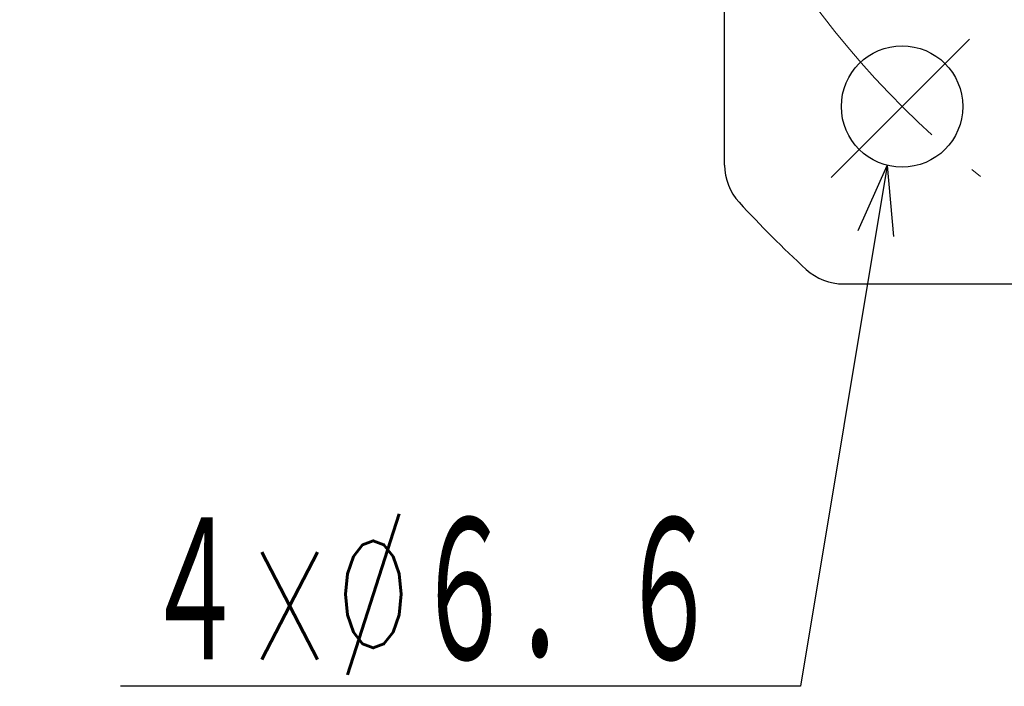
# Model space of a CAD drawing. Header units: millimetres. Extents: x 0 to 1071, y 0 to 742.
# Tile 110 of 130: x 679 to 733, y 458 to 494. Entities that reach past the tile are written whole.
import ezdxf

# ---------------------------------------------------------------- set-up
doc = ezdxf.new("R2010")
doc.units = ezdxf.units.MM
doc.header["$LTSCALE"] = 0.454724
doc.linetypes.add('CENTER', pattern=[50.8, 31.75, -6.35, 6.35, -6.35])
doc.layers.add('NoLayerName_001', color=7, linetype='Continuous')
doc.styles.get("Standard").update_dxf_attribs({"font": 'txt', "bigfont": 'extfont2'})
doc.dimstyles.get("Standard").update_dxf_attribs({"dimtxt": 2.5, "dimasz": 2.5, "dimexe": 1, "dimexo": 1, "dimtad": 1, "dimdec": 3, "dimzin": 0, "dimdsep": 46, "dimtxsty": 'Standard', "dimcen": 2.5, "dimadec": 3, "dimazin": 0, "dimtfac": 0.75, "dimtdec": 3, "dimtmove": 0, "dimatfit": 3, "dimfxl": 1, "dimarcsym": 0})

# ---------------------------------------------------------------- blocks, each defined once
blk = doc.blocks.new('_OPEN30')
at = {"color": 0, "linetype": 'ByBlock', "lineweight": -2}
for p, q in [((-1, 0.267949), (0, 0)), ((0, 0), (-1, -0.267949)), ((0, 0), (-1, 0))]:
    blk.add_line(p, q, dxfattribs=at)
blk = doc.blocks.new('*D120')
at = {"layer": 'Defpoints', "color": 0}
for p in [(726.5, 573), (798.5, 477)]:
    blk.add_point(p, dxfattribs=at)
at = {"layer": 'NoLayerName_001', "color": 0, "linetype": 'Continuous', "lineweight": 13}
blk.add_line((728.75, 570), (796.25, 480), dxfattribs=at)
at = {"layer": 'NoLayerName_001', "color": 0, "lineweight": 13, "xscale": 3.75, "yscale": 3.75, "zscale": 3.75}
for p, rotation in [((726.5, 573), 126.8698976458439), ((798.5, 477), 306.8698976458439)]:
    blk.add_blockref('_OPEN30', p, dxfattribs=dict(at, rotation=rotation))
at = {"layer": 'NoLayerName_001', "color": 0, "lineweight": 13, "insert": (748.082, 555.836), "char_height": 8.75, "attachment_point": 5, "rotation": 306.8699}
blk.add_mtext('\\W0.8000;%%c120', dxfattribs=at)

msp = doc.modelspace()

# ---------------------------------------------------------------- linework, layer by layer
at = {"layer": 'NoLayerName_001', "color": 7, "linetype": 'Continuous', "lineweight": 25}
for p, q in [((717.5, 486.464302), (717.5, 563.535698)), ((723.964302, 480), (801.035698, 480))]:
    msp.add_line(p, q, dxfattribs=at)
at = {"layer": 'NoLayerName_001', "color": 4, "linetype": 'CENTER', "lineweight": 13}
msp.add_line((723.287352, 485.787352), (730.802768, 493.302768), dxfattribs=at)
at = {"layer": 'NoLayerName_001', "color": 7, "linetype": 'Continuous', "lineweight": 25}
msp.add_circle((727.144661, 489.644661), 3.3, dxfattribs=at)
for centre, radius, start, end in [((762.5, 525), 40, 129.5303746, 31.5867063), ((762.5, 525), 36, 129.5303746, 31.3477865), ((720.5, 486.464302), 3, 180, 222.5368984), ((762.5, 525), 60, 222.53689836, 227.46310164), ((723.964302, 483), 3, 227.4631016, 270)]:
    msp.add_arc(centre, radius, start, end, dxfattribs=at)
at = {"layer": 'NoLayerName_001', "color": 4, "linetype": 'CENTER', "lineweight": 13}
msp.add_arc((762.5, 525), 50, 211.0141512, 231.5474331, dxfattribs=at)

# ---------------------------------------------------------------- texts
at = {"layer": 'NoLayerName_001', "color": 3, "linetype": 'Continuous', "lineweight": 13, "insert": (717.25, 458.75), "char_height": 8.75, "attachment_point": 9, "line_spacing_factor": 0.771429}
msp.add_mtext('\\A1;\\W0.5778;４×%%c６．６', dxfattribs=at)

# ---------------------------------------------------------------- dimensions: what is measured, and where the dimension line sits
at = {"layer": 'NoLayerName_001', "color": 3, "linetype": 'Continuous', "lineweight": 13}
dim = msp.add_diameter_dim_2p(p1=(798.5, 477), p2=(726.5, 573), text='\\W0.8000;<>', dimstyle='Standard', override={"dimtxt": 8.75, "dimasz": 3.75, "dimexe": 2.5, "dimexo": 2.5, "dimgap": 2.5, "dimzin": 8, "dimpost": '%%c<>', "dimblk": 'OPEN30', "dimcen": 0, "dimclrd": 0, "dimclre": 0, "dimclrt": 0, "dimtp": 0, "dimtm": 0, "dimatfit": 2, "dimlwd": 13, "dimlwe": 13}, dxfattribs=at)
dim.commit()
dim.dimension.update_dxf_attribs({"geometry": '*D120', "text_midpoint": (742.508085, 551.655886), "dimtype": 163})

# ---------------------------------------------------------------- leaders
at = {"layer": 'NoLayerName_001', "color": 3, "linetype": 'Continuous', "lineweight": 13, "annotation_type": 0, "has_hookline": 1, "hookline_direction": 1, "text_width": 32.589365}
msp.add_leader([(726.340145, 486.444231), (721.625, 458.125), (717.875, 458.125)], dimstyle='Standard', override={"dimtxt": 8.75, "dimasz": 3.75, "dimldrblk": 'OPEN30'}, dxfattribs=at)

doc.saveas('drawing.dxf')
